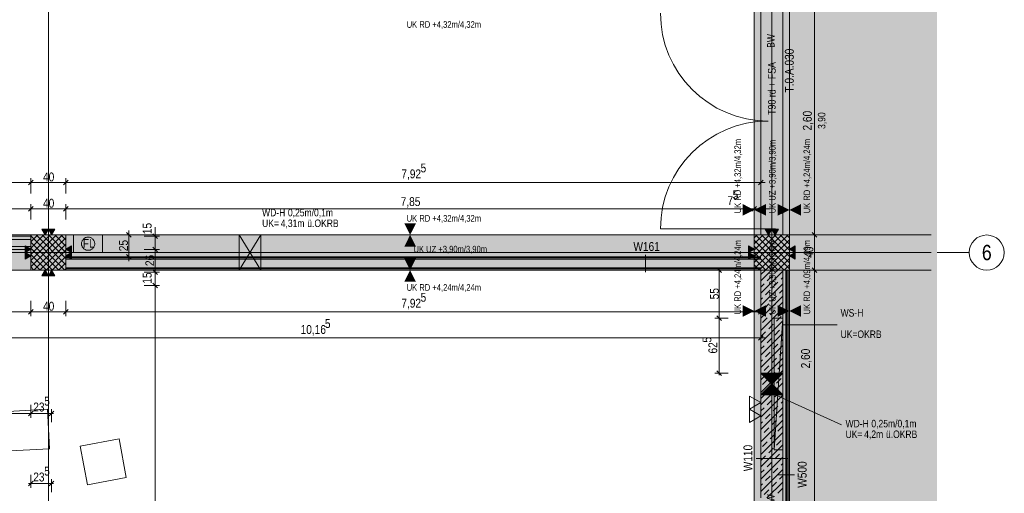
# Model space of a CAD drawing. Extents: x -620 to 300, y 62 to 1162.
# Tile 38 of 93: x -133 to 92, y 330 to 438. Entities that reach past the tile are written whole.
import ezdxf
from ezdxf.enums import TextEntityAlignment as Align
from ezdxf.lldxf.tags import DXFTag

# ---------------------------------------------------------------- set-up
doc = ezdxf.new("R2010")
doc.units = 0
doc.layers.get('0').update_dxf_attribs({"lineweight": 13})
for name, color, linetype, lineweight, true_color in [('--Bem innen', 9, 'Continuous', 13, 0x808080), ('00 -Bauelemente -Dämmung innen', 7, 'Continuous', 9, 0xff7fe6), ('00 -Bauelemente -Gipskarton', 7, 'Continuous', 9, 0xff7fe6), ('00_Beschriftung UZ', 3, 'Continuous', 35, 0x00ff00), ('30 -33 Aussenwände- 3 Aussenstützen', 7, 'Continuous', 50, 0x0000dd), ('30 -34 Innenwände- 1 tragend', 7, 'Continuous', 13, 0xdd0806), ('30 -34 Innenwände- 11 Durchbruch', 4, 'Continuous', 9, 0x00ffff), ('30 -34 Innenwände- 12 Schlitz', 7, 'Continuous', 9, 0x0099ff), ('30 -34 Innenwände- 2 nichttragend', 7, 'Continuous', 18, 0xff7fe6), ('30 -34 Innenwände- 4 Türen_Fenster', 7, 'Continuous', 15, 0x9955ff), ('30 -35 Decken- 1 Konstruktion-Träger- Stahlbeton', 7, 'Continuous', 13, 0x33aa00), ('40 -47 Nutzungspez. Anlagen- 4 Feuerlöschanlagen', 7, 'Continuous', 9, 0xff7fff), ('60- 61 allgemeine Ausstattung- 1 Möbel', 7, 'Continuous', 9, 0x00cccc), ('70 -72 Beschriftung- 2 Beschriftung Bauteile', 7, 'Continuous', 9, 0x9999ff), ('70 -76 Bemaßung- 2 Allgemein', 9, 'Continuous', 5, 0x808080), ('iwb_Layout Achsbezeichung', 1, 'Continuous', 13, 0xff0000), ('iwb_Layout BA_Markierung', 7, 'Continuous', 9, 0xbadcdc), ('iwb_Schraffur_BW', 7, 'Continuous', 13, 0x7400e8), ('iwb_Schraffur_Unterzug', 7, 'Continuous', 5, 0xffffcc), ('iwb_Schraffur_Verglasung', 5, 'Continuous', 13, 0x0000ff), ('iwb_Sichtbeton', 2, 'Continuous', 50, 0xffff00), ('iwb_Sichtbeton-Shading', 2, 'Continuous', 50, 0xffff00)]:
    doc.layers.add(name, color=color, linetype=linetype, lineweight=lineweight, true_color=true_color)
for name, color, linetype, lineweight in [('70 -71 Achsen- 1 Gebäudeachsen', 7, 'STRICHPUNKT2-A06G94JT8I', 18), ('70 -75 Raumstempel- 3 Wandstempel', 7, 'Continuous', 50), ('Keine', 7, 'Continuous', 9)]:
    doc.layers.add(name, color=color, linetype=linetype, lineweight=lineweight)
doc.styles.get("Standard").update_dxf_attribs({"font": 'ARIALN.TTF'})
tags = doc.linetypes.add('fein_strichliert-A06G94JU8I', pattern=[4, 1, -2, 1]).pattern_tags.tags
tags[8:9] = [DXFTag(74, 4), DXFTag(75, 0), DXFTag(340, '0'), DXFTag(46, 0.0), DXFTag(50, 0.0), DXFTag(44, 0.0), DXFTag(45, 0.0)]
tags[6:7] = [DXFTag(74, 4), DXFTag(75, 0), DXFTag(340, '0'), DXFTag(46, 0.0), DXFTag(50, 0.0), DXFTag(44, 0.0), DXFTag(45, 0.0)]
tags[4:5] = [DXFTag(74, 4), DXFTag(75, 0), DXFTag(340, '0'), DXFTag(46, 0.0), DXFTag(50, 0.0), DXFTag(44, 0.0), DXFTag(45, 0.0)]
tags = doc.linetypes.add('STRICHPUNKT2', pattern=[12.7, 6.35, -3.175, 0, -3.175]).pattern_tags.tags
tags[10:11] = [DXFTag(74, 4), DXFTag(75, 0), DXFTag(340, '0'), DXFTag(46, 0.0), DXFTag(50, 0.0), DXFTag(44, 0.0), DXFTag(45, 0.0)]
tags[8:9] = [DXFTag(74, 4), DXFTag(75, 0), DXFTag(340, '0'), DXFTag(46, 0.0), DXFTag(50, 0.0), DXFTag(44, 0.0), DXFTag(45, 0.0)]
tags[6:7] = [DXFTag(74, 4), DXFTag(75, 0), DXFTag(340, '0'), DXFTag(46, 0.0), DXFTag(50, 0.0), DXFTag(44, 0.0), DXFTag(45, 0.0)]
tags[4:5] = [DXFTag(74, 4), DXFTag(75, 0), DXFTag(340, '0'), DXFTag(46, 0.0), DXFTag(50, 0.0), DXFTag(44, 0.0), DXFTag(45, 0.0)]
tags = doc.linetypes.add('STRICHPUNKT2-A06G94JT8I', pattern=[12.7, 6.35, -3.175, 0, -3.175]).pattern_tags.tags
tags[10:11] = [DXFTag(74, 4), DXFTag(75, 0), DXFTag(340, '0'), DXFTag(46, 0.0), DXFTag(50, 0.0), DXFTag(44, 0.0), DXFTag(45, 0.0)]
tags[8:9] = [DXFTag(74, 4), DXFTag(75, 0), DXFTag(340, '0'), DXFTag(46, 0.0), DXFTag(50, 0.0), DXFTag(44, 0.0), DXFTag(45, 0.0)]
tags[6:7] = [DXFTag(74, 4), DXFTag(75, 0), DXFTag(340, '0'), DXFTag(46, 0.0), DXFTag(50, 0.0), DXFTag(44, 0.0), DXFTag(45, 0.0)]
tags[4:5] = [DXFTag(74, 4), DXFTag(75, 0), DXFTag(340, '0'), DXFTag(46, 0.0), DXFTag(50, 0.0), DXFTag(44, 0.0), DXFTag(45, 0.0)]

# ---------------------------------------------------------------- blocks, each defined once
blk = doc.blocks.new('Shading-A06G94F78I', base_point=(-458.38, 320.61))
at = {"layer": 'iwb_Sichtbeton-Shading', "color": 51, "true_color": 0xffff7f}
blk.add_solid([(36.02, 380.61), (36.62, 380.61), (36.02, 223.61), (36.62, 223.61)], dxfattribs=at)
blk = doc.blocks.new('Polygon-A06G94JN8I')
at = {"color": 0, "linetype": 'ByBlock', "lineweight": -2, "ltscale": 0.13}
blk.add_solid([(41.66, 86.61), (41.5, 1083.81), (76.5, 86.52), (76.5, 1083.81)], dxfattribs=at)
blk = doc.blocks.new('Referenz-A06G94JV8I')
at = {"layer": '00 -Bauelemente -Dämmung innen', "color": 0, "linetype": 'Continuous', "lineweight": -2, "ltscale": 0.13}
for p, q in [((36.32, 383.11), (-122.18, 383.11)), ((36.32, 381.11), (-122.18, 381.11)), ((41.32, 323.51), (41.32, 380.61)), ((42.02, 323.51), (42.02, 380.61))]:
    blk.add_line(p, q, dxfattribs=at)
at = {"layer": '00 -Bauelemente -Gipskarton', "color": 0, "linetype": 'Continuous', "lineweight": -2, "ltscale": 0.13}
for p, q in [((36.32, 383.61), (-122.18, 383.61)), ((36.32, 383.36), (-122.18, 383.36)), ((36.32, 383.11), (-122.18, 383.11)), ((36.32, 381.11), (-122.18, 381.11)), ((36.32, 380.86), (-122.18, 380.86)), ((36.32, 380.61), (-122.18, 380.61)), ((42.02, 323.51), (42.02, 380.61)), ((42.27, 323.51), (42.27, 380.61)), ((42.52, 323.51), (42.52, 380.61))]:
    blk.add_line(p, q, dxfattribs=at)
at = {"layer": '00_Beschriftung UZ', "color": 0, "lineweight": -2}
for points in [[(32.15, 393), (34.82, 394.33), (32.15, 395.67)], [(37.49, 393), (34.82, 394.33), (37.49, 395.67)], [(40.15, 393), (42.82, 394.33), (40.15, 395.67)], [(45.49, 393), (42.82, 394.33), (45.49, 395.67)], [(-45.01, 391.28), (-43.68, 388.61), (-42.34, 391.28)], [(-45.01, 385.94), (-43.68, 388.61), (-42.34, 385.94)], [(-45.01, 383.28), (-43.68, 380.61), (-42.34, 383.28)], [(-45.01, 377.94), (-43.68, 380.61), (-42.34, 377.94)], [(32.15, 369.94), (34.82, 371.27), (32.15, 372.61)], [(37.49, 369.94), (34.82, 371.27), (37.49, 372.61)], [(40.15, 369.94), (42.82, 371.27), (40.15, 372.61)], [(45.49, 369.94), (42.82, 371.27), (45.49, 372.61)]]:
    blk.add_solid(points, dxfattribs=at)
at = {"layer": '30 -33 Aussenwände- 3 Aussenstützen', "color": 0, "lineweight": -2}
for p, q in [((-130.18, 388.44), (-130, 388.61)), ((-130.18, 387.02), (-128.58, 388.61)), ((-130.18, 385.61), (-127.17, 388.61)), ((-130.18, 384.19), (-125.76, 388.61)), ((-130.18, 382.78), (-124.34, 388.61)), ((-130.18, 381.36), (-122.93, 388.61)), ((-128.97, 388.61), (-122.18, 381.82)), ((-127.55, 388.61), (-122.18, 383.24)), ((-126.14, 388.61), (-122.18, 384.65)), ((-124.73, 388.61), (-122.18, 386.07)), ((-123.31, 388.61), (-122.18, 387.48)), ((34.82, 387.97), (35.46, 388.61)), ((34.82, 386.56), (36.88, 388.61)), ((34.82, 385.14), (38.29, 388.61)), ((34.82, 383.73), (39.71, 388.61)), ((34.82, 382.32), (41.12, 388.61)), ((34.82, 380.9), (42.54, 388.61)), ((35.08, 388.61), (42.82, 380.87)), ((36.49, 388.61), (42.82, 382.29)), ((37.91, 388.61), (42.82, 383.7)), ((39.32, 388.61), (42.82, 385.11)), ((40.74, 388.61), (42.82, 386.53)), ((42.15, 388.61), (42.82, 387.94)), ((-130.18, 388.41), (-122.38, 380.61)), ((-130.18, 386.99), (-123.8, 380.61)), ((-129.51, 380.61), (-122.18, 387.95)), ((-128.1, 380.61), (-122.18, 386.54)), ((34.82, 387.46), (41.67, 380.61)), ((35.95, 380.61), (42.82, 387.49)), ((-130.18, 385.58), (-125.21, 380.61)), ((-130.18, 384.17), (-126.63, 380.61)), ((-127.18, 384.61), (-125.18, 384.61)), ((-126.69, 380.61), (-122.18, 385.12)), ((-126.18, 385.61), (-126.18, 383.61)), ((34.82, 386.04), (40.25, 380.61)), ((34.82, 384.63), (38.84, 380.61)), ((37.36, 380.61), (42.82, 386.07)), ((37.82, 384.61), (39.82, 384.61)), ((38.78, 380.61), (42.82, 384.66)), ((38.82, 385.61), (38.82, 383.61)), ((-130.18, 382.75), (-128.04, 380.61)), ((-125.27, 380.61), (-122.18, 383.71)), ((-123.86, 380.61), (-122.18, 382.29)), ((34.82, 383.21), (37.42, 380.61)), ((34.82, 381.8), (36.01, 380.61)), ((40.19, 380.61), (42.82, 383.24)), ((41.61, 380.61), (42.82, 381.83)), ((-130.18, 381.34), (-129.45, 380.61)), ((-122.44, 380.61), (-122.18, 380.88))]:
    blk.add_line(p, q, dxfattribs=at)
at = {"layer": '30 -33 Aussenwände- 3 Aussenstützen', "color": 0, "linetype": 'Continuous', "lineweight": -2, "ltscale": 0.13}
for p, q in [((-122.18, 388.61), (-130.18, 388.61)), ((-130.18, 388.61), (-130.18, 380.61)), ((-122.18, 380.61), (-122.18, 388.61)), ((42.82, 388.61), (34.82, 388.61)), ((34.82, 388.61), (34.82, 380.61)), ((42.82, 380.61), (42.82, 388.61)), ((-130.18, 380.61), (-122.18, 380.61)), ((34.82, 380.61), (42.82, 380.61))]:
    blk.add_line(p, q, dxfattribs=at)
at = {"layer": '30 -34 Innenwände- 1 tragend', "color": 0, "linetype": 'Continuous', "lineweight": -2, "ltscale": 0.13}
for p, q in [((41.32, 388.61), (36.32, 388.61)), ((41.32, 388.61), (36.32, 388.61)), ((36.32, 328.61), (36.32, 380.61)), ((41.32, 380.61), (36.32, 380.61)), ((41.32, 328.61), (41.32, 380.61))]:
    blk.add_line(p, q, dxfattribs=at)
at = {"layer": '30 -34 Innenwände- 1 tragend', "color": 0, "lineweight": -2}
for p, q in [((36.32, 378.16), (38.78, 380.61)), ((36.32, 378.16), (38.78, 380.61)), ((36.32, 328.61), (36.32, 380.61)), ((36.32, 375.33), (41.32, 380.33)), ((36.32, 375.33), (41.32, 380.33)), ((36.33, 379.58), (37.36, 380.61)), ((36.33, 379.58), (37.36, 380.61)), ((39.52, 379.94), (40.19, 380.61)), ((39.52, 379.94), (40.19, 380.61)), ((41.32, 328.61), (41.32, 380.61)), ((36.32, 372.5), (41.32, 377.5)), ((36.32, 372.5), (41.32, 377.5)), ((36.32, 376.74), (37.04, 377.46)), ((36.32, 376.74), (37.04, 377.46)), ((37.75, 378.17), (38.81, 379.23)), ((37.75, 378.17), (38.81, 379.23)), ((39.16, 376.75), (40.22, 377.82)), ((39.16, 376.75), (40.22, 377.82)), ((40.93, 378.52), (41.32, 378.92)), ((40.93, 378.52), (41.32, 378.92)), ((37.39, 374.99), (38.45, 376.05)), ((37.39, 374.99), (38.45, 376.05)), ((40.58, 375.34), (41.32, 376.09)), ((40.58, 375.34), (41.32, 376.09)), ((36.32, 369.67), (41.32, 374.67)), ((36.32, 369.67), (41.32, 374.67)), ((36.32, 373.92), (36.69, 374.28)), ((36.32, 373.92), (36.69, 374.28)), ((37.04, 371.8), (38.1, 372.87)), ((37.04, 371.8), (38.1, 372.87)), ((38.81, 373.57), (39.87, 374.63)), ((38.81, 373.57), (39.87, 374.63)), ((40.22, 372.16), (41.28, 373.22)), ((40.22, 372.16), (41.28, 373.22)), ((36.32, 366.84), (41.32, 371.84)), ((36.32, 366.84), (41.32, 371.84)), ((36.32, 371.09), (36.33, 371.1)), ((36.32, 371.09), (36.33, 371.1)), ((38.45, 370.39), (39.52, 371.45)), ((38.45, 370.39), (39.52, 371.45)), ((36.32, 364.02), (41.32, 369.02)), ((36.32, 364.02), (41.32, 369.02)), ((36.69, 368.62), (37.75, 369.68)), ((36.69, 368.62), (37.75, 369.68)), ((38.1, 367.21), (39.16, 368.27)), ((38.1, 367.21), (39.16, 368.27)), ((39.87, 368.98), (40.93, 370.04)), ((39.87, 368.98), (40.93, 370.04)), ((36.32, 361.19), (41.32, 366.19)), ((36.32, 361.19), (41.32, 366.19)), ((36.33, 365.44), (37.39, 366.5)), ((36.33, 365.44), (37.39, 366.5)), ((39.52, 365.79), (40.58, 366.86)), ((39.52, 365.79), (40.58, 366.86)), ((41.28, 367.56), (41.32, 367.6)), ((41.28, 367.56), (41.32, 367.6)), ((37.75, 364.03), (38.81, 365.09)), ((37.75, 364.03), (38.81, 365.09)), ((40.93, 364.38), (41.32, 364.77)), ((40.93, 364.38), (41.32, 364.77)), ((36.32, 358.36), (41.32, 363.36)), ((36.32, 358.36), (41.32, 363.36)), ((36.32, 362.6), (37.04, 363.32)), ((36.32, 362.6), (37.04, 363.32)), ((37.39, 360.84), (38.45, 361.91)), ((37.39, 360.84), (38.45, 361.91)), ((39.16, 362.61), (40.22, 363.67)), ((39.16, 362.61), (40.22, 363.67)), ((40.58, 361.2), (41.32, 361.95)), ((40.58, 361.2), (41.32, 361.95)), ((36.32, 355.53), (41.32, 360.53)), ((36.32, 355.53), (41.32, 360.53)), ((36.32, 359.77), (36.69, 360.14)), ((36.32, 359.77), (36.69, 360.14)), ((38.81, 359.43), (39.87, 360.49)), ((38.81, 359.43), (39.87, 360.49)), ((36.32, 352.7), (41.32, 357.7)), ((36.32, 352.7), (41.32, 357.7)), ((37.04, 357.66), (38.1, 358.72)), ((37.04, 357.66), (38.1, 358.72)), ((38.45, 356.25), (39.52, 357.31)), ((38.45, 356.25), (39.52, 357.31)), ((40.22, 358.02), (41.28, 359.08)), ((40.22, 358.02), (41.28, 359.08)), ((36.32, 356.95), (36.33, 356.96)), ((36.32, 356.95), (36.33, 356.96)), ((36.32, 349.87), (41.32, 354.87)), ((36.32, 349.87), (41.32, 354.87)), ((36.69, 354.48), (37.75, 355.54)), ((36.69, 354.48), (37.75, 355.54)), ((39.87, 354.83), (40.93, 355.89)), ((39.87, 354.83), (40.93, 355.89)), ((38.1, 353.07), (39.16, 354.13)), ((38.1, 353.07), (39.16, 354.13)), ((39.52, 351.65), (40.58, 352.71)), ((39.52, 351.65), (40.58, 352.71)), ((41.28, 353.42), (41.32, 353.46)), ((41.28, 353.42), (41.32, 353.46)), ((36.32, 347.05), (41.32, 352.05)), ((36.32, 347.05), (41.32, 352.05)), ((36.33, 351.3), (37.39, 352.36)), ((36.33, 351.3), (37.39, 352.36)), ((37.75, 349.88), (38.81, 350.95)), ((37.75, 349.88), (38.81, 350.95)), ((40.93, 350.24), (41.32, 350.63)), ((40.93, 350.24), (41.32, 350.63)), ((36.32, 344.22), (41.32, 349.22)), ((36.32, 344.22), (41.32, 349.22)), ((36.32, 348.46), (37.04, 349.18)), ((36.32, 348.46), (37.04, 349.18)), ((39.16, 348.47), (40.22, 349.53)), ((39.16, 348.47), (40.22, 349.53)), ((36.32, 341.39), (41.32, 346.39)), ((36.32, 341.39), (41.32, 346.39)), ((36.32, 345.63), (36.69, 346)), ((36.32, 345.63), (36.69, 346)), ((37.39, 346.7), (38.45, 347.76)), ((37.39, 346.7), (38.45, 347.76)), ((38.81, 345.29), (39.87, 346.35)), ((38.81, 345.29), (39.87, 346.35)), ((40.58, 347.06), (41.32, 347.8)), ((40.58, 347.06), (41.32, 347.8)), ((36.32, 338.56), (41.32, 343.56)), ((36.32, 338.56), (41.32, 343.56)), ((37.04, 343.52), (38.1, 344.58)), ((37.04, 343.52), (38.1, 344.58)), ((40.22, 343.87), (41.28, 344.93)), ((40.22, 343.87), (41.28, 344.93)), ((36.32, 342.8), (36.33, 342.81)), ((36.32, 342.8), (36.33, 342.81)), ((36.69, 340.34), (37.75, 341.4)), ((36.69, 340.34), (37.75, 341.4)), ((38.45, 342.11), (39.52, 343.17)), ((38.45, 342.11), (39.52, 343.17)), ((39.87, 340.69), (40.93, 341.75)), ((39.87, 340.69), (40.93, 341.75)), ((36.32, 335.73), (41.32, 340.73)), ((36.32, 335.73), (41.32, 340.73)), ((38.1, 338.92), (39.16, 339.98)), ((38.1, 338.92), (39.16, 339.98)), ((41.28, 339.28), (41.32, 339.32)), ((41.28, 339.28), (41.32, 339.32)), ((36.32, 332.9), (41.32, 337.9)), ((36.32, 332.9), (41.32, 337.9)), ((36.33, 337.16), (37.39, 338.22)), ((36.33, 337.16), (37.39, 338.22)), ((39.52, 337.51), (40.58, 338.57)), ((39.52, 337.51), (40.58, 338.57)), ((36.32, 330.08), (41.32, 335.08)), ((36.32, 330.08), (41.32, 335.08)), ((36.32, 334.32), (37.04, 335.04)), ((36.32, 334.32), (37.04, 335.04)), ((37.75, 335.74), (38.81, 336.8)), ((37.75, 335.74), (38.81, 336.8)), ((39.16, 334.33), (40.22, 335.39)), ((39.16, 334.33), (40.22, 335.39)), ((40.93, 336.1), (41.32, 336.49)), ((40.93, 336.1), (41.32, 336.49)), ((37.39, 332.56), (38.45, 333.62)), ((37.39, 332.56), (38.45, 333.62)), ((40.58, 332.91), (41.32, 333.66)), ((40.58, 332.91), (41.32, 333.66)), ((36.32, 331.49), (36.69, 331.85)), ((36.32, 331.49), (36.69, 331.85)), ((37.04, 329.38), (38.1, 330.44)), ((37.04, 329.38), (38.1, 330.44)), ((37.69, 328.61), (41.32, 332.25)), ((37.69, 328.61), (41.32, 332.25)), ((38.81, 331.15), (39.87, 332.21)), ((38.81, 331.15), (39.87, 332.21)), ((40.22, 329.73), (41.28, 330.79)), ((40.22, 329.73), (41.28, 330.79))]:
    blk.add_line(p, q, dxfattribs=at)
at = {"layer": '30 -34 Innenwände- 11 Durchbruch', "color": 0, "linetype": 'Continuous', "lineweight": -2, "ltscale": 0.13}
for p, q in [((-82.68, 388.62), (-77.68, 388.62)), ((-77.68, 388.62), (-82.68, 380.62)), ((-77.68, 380.62), (-82.68, 388.62)), ((-82.68, 380.62), (-82.68, 388.62)), ((-82.68, 388.62), (-77.68, 380.62)), ((-77.68, 388.62), (-82.68, 380.62)), ((-77.68, 380.62), (-77.68, 388.62)), ((-82.68, 380.62), (-77.68, 380.62)), ((36.32, 357.11), (41.32, 357.11)), ((41.32, 357.11), (36.32, 352.11)), ((41.32, 352.11), (36.32, 357.11)), ((36.32, 352.11), (36.32, 357.11)), ((36.32, 357.11), (41.32, 352.11)), ((41.32, 357.11), (36.32, 352.11)), ((41.32, 352.11), (41.32, 357.11)), ((38.29, 352.72), (54.7, 345.28)), ((36.32, 352.11), (41.32, 352.11))]:
    blk.add_line(p, q, dxfattribs=at)
at = {"layer": '30 -34 Innenwände- 11 Durchbruch', "color": 0, "lineweight": -2}
for points in [[(-82.68, 380.62), (-82.68, 388.62), (-80.18, 384.62)], [(-77.68, 380.62), (-80.18, 384.62), (-77.68, 388.62)], [(38.82, 354.61), (36.32, 357.11), (38.82, 357.11)], [(38.82, 354.61), (38.82, 357.11), (41.32, 357.11)], [(38.82, 352.11), (36.32, 352.11), (38.82, 354.61)], [(38.82, 352.11), (38.82, 354.61), (41.32, 352.11)]]:
    blk.add_solid(points, dxfattribs=at)
at = {"layer": '30 -34 Innenwände- 12 Schlitz', "color": 0, "linetype": 'Continuous', "lineweight": -2, "ltscale": 0.13}
for p, q in [((34.82, 380.61), (34.82, 354.61)), ((41.32, 369.61), (39.32, 339.61)), ((39.32, 339.61), (39.32, 369.61)), ((39.32, 369.61), (41.32, 369.61)), ((41.32, 339.61), (41.32, 369.61)), ((41.32, 368.14), (53.74, 368.14)), ((39.32, 339.61), (41.32, 339.61))]:
    blk.add_line(p, q, dxfattribs=at)
at = {"layer": '30 -34 Innenwände- 12 Schlitz', "color": 0, "lineweight": -2}
blk.add_solid([(41.32, 339.61), (39.32, 339.61), (41.32, 369.61)], dxfattribs=at)
at = {"layer": '30 -34 Innenwände- 2 nichttragend', "color": 0, "linetype": 'Continuous', "lineweight": -2, "ltscale": 0.13}
for p, q in [((-130.18, 388.31), (-130.18, 385.56)), ((-130.18, 388.31), (-130.18, 388.06)), ((-130.18, 388.06), (-130.18, 387.81)), ((-130.18, 387.81), (-130.18, 385.81)), ((-130.18, 385.81), (-130.18, 385.56)), ((-130.18, 385.56), (-130.18, 385.31)), ((-130.18, 385.56), (-130.18, 385.31)), ((36.32, 383.61), (-122.18, 383.61)), ((36.32, 380.61), (-122.18, 380.61)), ((41.32, 323.51), (41.32, 380.61)), ((42.52, 380.61), (41.32, 380.61)), ((42.52, 323.51), (42.52, 380.61))]:
    blk.add_line(p, q, dxfattribs=at)
at = {"layer": '30 -34 Innenwände- 4 Türen_Fenster', "color": 0, "linetype": 'fein_strichliert-A06G94JU8I', "lineweight": -2, "ltscale": 0.13}
for p, q in [((36.32, 388.61), (36.32, 440.61)), ((41.32, 388.61), (41.32, 440.61)), ((38.02, 390.01), (13.42, 390.01)), ((-130.18, 388.31), (-163.48, 388.31)), ((-130.18, 385.31), (-163.48, 385.31))]:
    blk.add_line(p, q, dxfattribs=at)
at = {"layer": '30 -34 Innenwände- 4 Türen_Fenster', "color": 0, "linetype": 'Continuous', "lineweight": -2, "ltscale": 0.13}
for p, q in [((38.02, 388.61), (38.02, 390.01)), ((38.02, 390.01), (39.62, 390.01)), ((39.62, 388.61), (38.02, 388.61)), ((39.62, 390.01), (39.62, 388.61)), ((-144.08, 387.61), (-130.18, 387.61)), ((-130.18, 387.61), (-130.18, 386.01)), ((-130.18, 386.01), (-144.08, 386.01))]:
    blk.add_line(p, q, dxfattribs=at)
at = {"layer": '30 -34 Innenwände- 4 Türen_Fenster', "color": 0, "linetype": 'fein_strichliert-A06G94JU8I', "lineweight": -2, "ltscale": 0.13}
for centre, major_axis in [((38.02, 439.21), (-24.6, 0)), ((38.02, 390.01), (0, 24.6))]:
    blk.add_ellipse(centre, major_axis=major_axis, ratio=1, start_param=0, end_param=1.570796, dxfattribs=at)
at = {"layer": '30 -35 Decken- 1 Konstruktion-Träger- Stahlbeton', "color": 0, "linetype": 'fein_strichliert-A06G94JU8I', "lineweight": -2, "ltscale": 0.13}
for p, q in [((34.82, 223.61), (34.82, 605.61)), ((42.82, 223.61), (42.82, 605.61)), ((-452.18, 388.61), (34.82, 388.61)), ((75.16, 388.61), (42.82, 388.61)), ((-452.18, 380.61), (34.82, 380.61)), ((75.16, 380.61), (42.82, 380.61))]:
    blk.add_line(p, q, dxfattribs=at)
at = {"layer": '30 -35 Decken- 1 Konstruktion-Träger- Stahlbeton', "color": 0, "lineweight": -2}
for p, q in [((34.82, 388.61), (34.82, 380.61)), ((42.82, 380.61), (42.82, 388.61))]:
    blk.add_line(p, q, dxfattribs=at)
at = {"layer": '40 -47 Nutzungspez. Anlagen- 4 Feuerlöschanlagen', "color": 0, "linetype": 'Continuous', "lineweight": -2, "ltscale": 0.13}
for p, q in [((-120.41, 384.61), (-120.41, 388.61)), ((-120.41, 388.61), (-113.81, 388.61)), ((-113.81, 388.61), (-113.81, 384.61)), ((-118.61, 386.61), (-118.6, 386.76)), ((-118.6, 386.47), (-118.61, 386.61)), ((-118.6, 386.76), (-118.58, 386.91)), ((-118.58, 386.32), (-118.6, 386.47)), ((-118.58, 386.91), (-118.54, 387.05)), ((-118.54, 386.18), (-118.58, 386.32)), ((-118.54, 387.05), (-118.49, 387.19)), ((-118.49, 387.19), (-118.43, 387.32)), ((-118.43, 387.32), (-118.35, 387.45)), ((-118.35, 387.45), (-118.27, 387.57)), ((-118.27, 387.57), (-118.17, 387.67)), ((-118.17, 387.67), (-118.06, 387.77)), ((-118.06, 387.77), (-117.94, 387.86)), ((-117.94, 387.86), (-117.81, 387.94)), ((-117.81, 387.94), (-117.68, 388)), ((-117.68, 388), (-117.54, 388.05)), ((-117.54, 388.05), (-117.4, 388.08)), ((-117.4, 388.08), (-117.25, 388.11)), ((-117.25, 388.11), (-117.11, 388.11)), ((-117.11, 388.11), (-116.96, 388.11)), ((-116.96, 388.11), (-116.81, 388.08)), ((-116.81, 388.08), (-116.67, 388.05)), ((-116.67, 388.05), (-116.53, 388)), ((-116.53, 388), (-116.4, 387.94)), ((-116.4, 387.94), (-116.27, 387.86)), ((-116.27, 387.86), (-116.16, 387.77)), ((-116.16, 387.77), (-116.05, 387.67)), ((-116.05, 387.67), (-115.95, 387.57)), ((-115.95, 387.57), (-115.86, 387.45)), ((-115.86, 387.45), (-115.78, 387.32)), ((-115.78, 387.32), (-115.72, 387.19)), ((-115.72, 387.19), (-115.67, 387.05)), ((-115.67, 387.05), (-115.64, 386.91)), ((-115.64, 386.32), (-115.67, 386.18)), ((-115.64, 386.91), (-115.61, 386.76)), ((-115.61, 386.47), (-115.64, 386.32)), ((-115.61, 386.76), (-115.61, 386.61)), ((-115.61, 386.61), (-115.61, 386.47)), ((-113.81, 384.61), (-120.41, 384.61)), ((-118.49, 386.04), (-118.54, 386.18)), ((-118.43, 385.91), (-118.49, 386.04)), ((-118.35, 385.78), (-118.43, 385.91)), ((-118.27, 385.66), (-118.35, 385.78)), ((-118.17, 385.55), (-118.27, 385.66)), ((-118.06, 385.45), (-118.17, 385.55)), ((-117.94, 385.37), (-118.06, 385.45)), ((-117.81, 385.29), (-117.94, 385.37)), ((-117.68, 385.23), (-117.81, 385.29)), ((-117.54, 385.18), (-117.68, 385.23)), ((-117.4, 385.14), (-117.54, 385.18)), ((-117.25, 385.12), (-117.4, 385.14)), ((-117.11, 385.11), (-117.25, 385.12)), ((-116.96, 385.12), (-117.11, 385.11)), ((-116.81, 385.14), (-116.96, 385.12)), ((-116.67, 385.18), (-116.81, 385.14)), ((-116.53, 385.23), (-116.67, 385.18)), ((-116.4, 385.29), (-116.53, 385.23)), ((-116.27, 385.37), (-116.4, 385.29)), ((-116.16, 385.45), (-116.27, 385.37)), ((-116.05, 385.55), (-116.16, 385.45)), ((-115.95, 385.66), (-116.05, 385.55)), ((-115.86, 385.78), (-115.95, 385.66)), ((-115.78, 385.91), (-115.86, 385.78)), ((-115.72, 386.04), (-115.78, 385.91)), ((-115.67, 386.18), (-115.72, 386.04))]:
    blk.add_line(p, q, dxfattribs=at)
at = {"layer": '60- 61 allgemeine Ausstattung- 1 Möbel', "color": 0, "linetype": 'Continuous', "lineweight": -2, "ltscale": 0.13}
for p, q in [((-135.36, 348.34), (-126.37, 348.84)), ((-126.37, 348.84), (-125.88, 339.85)), ((-118.91, 340.44), (-110.06, 342.1)), ((-110.06, 342.1), (-108.4, 333.26)), ((-125.88, 339.85), (-134.86, 339.35)), ((-117.24, 331.59), (-118.91, 340.44)), ((-108.4, 333.26), (-117.24, 331.59))]:
    blk.add_line(p, q, dxfattribs=at)
at = {"layer": '70 -71 Achsen- 1 Gebäudeachsen', "color": 0, "linetype": 'STRICHPUNKT2-A06G94JT8I', "lineweight": -2, "ltscale": 0.13}
for p, q in [((-126.18, 1084.55), (-126.18, 85.11)), ((38.82, 1084.55), (38.82, 85.11)), ((-539.61, 384.61), (75.16, 384.61))]:
    blk.add_line(p, q, dxfattribs=at)
at = {"layer": '70 -72 Beschriftung- 2 Beschriftung Bauteile', "color": 0, "lineweight": -2}
for p, q in [((-126.93, 388.61), (-127.68, 389.91)), ((-127.68, 389.91), (-126.18, 389.91)), ((-126.18, 389.91), (-126.93, 388.61)), ((-125.43, 388.61), (-126.18, 389.91)), ((-126.18, 389.91), (-124.68, 389.91)), ((-124.68, 389.91), (-125.43, 388.61)), ((38.07, 388.61), (37.32, 389.91)), ((37.32, 389.91), (38.82, 389.91)), ((38.82, 389.91), (38.07, 388.61)), ((39.57, 388.61), (38.82, 389.91)), ((38.82, 389.91), (40.32, 389.91)), ((40.32, 389.91), (39.57, 388.61)), ((-131.48, 386.11), (-130.18, 385.36)), ((-131.48, 384.61), (-131.48, 386.11)), ((-130.18, 385.36), (-131.48, 384.61)), ((-131.48, 384.61), (-130.18, 383.86)), ((-131.48, 383.11), (-131.48, 384.61)), ((-122.18, 385.36), (-120.88, 386.11)), ((-120.88, 384.61), (-122.18, 385.36)), ((-122.18, 383.86), (-120.88, 384.61)), ((-120.88, 386.11), (-120.88, 384.61)), ((-120.88, 384.61), (-120.88, 383.11)), ((33.52, 386.11), (34.82, 385.36)), ((33.52, 384.61), (33.52, 386.11)), ((34.82, 385.36), (33.52, 384.61)), ((33.52, 384.61), (34.82, 383.86)), ((33.52, 383.11), (33.52, 384.61)), ((42.82, 385.36), (44.12, 386.11)), ((44.12, 384.61), (42.82, 385.36)), ((42.82, 383.86), (44.12, 384.61)), ((44.12, 386.11), (44.12, 384.61)), ((44.12, 384.61), (44.12, 383.11)), ((-130.18, 383.86), (-131.48, 383.11)), ((-120.88, 383.11), (-122.18, 383.86)), ((34.82, 383.86), (33.52, 383.11)), ((44.12, 383.11), (42.82, 383.86)), ((-127.68, 379.31), (-126.93, 380.61)), ((-126.93, 380.61), (-126.18, 379.31)), ((-126.18, 379.31), (-125.43, 380.61)), ((-125.43, 380.61), (-124.68, 379.31)), ((-126.18, 379.31), (-127.68, 379.31)), ((-124.68, 379.31), (-126.18, 379.31)), ((33.72, 351.86), (36.32, 350.36)), ((33.72, 348.86), (33.72, 351.86)), ((36.32, 350.36), (33.72, 348.86)), ((33.72, 348.86), (36.32, 347.36)), ((33.72, 345.86), (33.72, 348.86)), ((36.32, 347.36), (33.72, 345.86))]:
    blk.add_line(p, q, dxfattribs=at)
for points in [[(-126.93, 388.61), (-127.68, 389.91), (-126.93, 389.91)], [(-126.93, 388.61), (-126.93, 389.91), (-126.18, 389.91)], [(-125.43, 388.61), (-126.18, 389.91), (-125.43, 389.91)], [(-125.43, 388.61), (-125.43, 389.91), (-124.68, 389.91)], [(38.07, 388.61), (37.32, 389.91), (38.07, 389.91)], [(38.07, 388.61), (38.07, 389.91), (38.82, 389.91)], [(39.57, 388.61), (38.82, 389.91), (39.57, 389.91)], [(39.57, 388.61), (39.57, 389.91), (40.32, 389.91)], [(-131.48, 384.61), (-131.48, 386.11), (-130.18, 385.36)], [(-131.48, 383.11), (-131.48, 384.61), (-130.18, 383.86)], [(-120.88, 384.61), (-122.18, 385.36), (-120.88, 386.11)], [(-120.88, 383.11), (-122.18, 383.86), (-120.88, 384.61)], [(33.52, 384.61), (33.52, 386.11), (34.82, 385.36)], [(33.52, 383.11), (33.52, 384.61), (34.82, 383.86)], [(44.12, 384.61), (42.82, 385.36), (44.12, 386.11)], [(44.12, 383.11), (42.82, 383.86), (44.12, 384.61)], [(-126.93, 379.31), (-127.68, 379.31), (-126.93, 380.61)], [(-126.93, 379.31), (-126.93, 380.61), (-126.18, 379.31)], [(-125.43, 379.31), (-126.18, 379.31), (-125.43, 380.61)], [(-125.43, 379.31), (-125.43, 380.61), (-124.68, 379.31)]]:
    blk.add_solid(points, dxfattribs=at)
at = {"layer": '70 -75 Raumstempel- 3 Wandstempel', "color": 0, "linetype": 'Continuous', "lineweight": -2, "ltscale": 0.13}
for p, q in [((10.03, 384.11), (10.03, 380.11)), ((44.02, 333.88), (40.02, 333.88))]:
    blk.add_line(p, q, dxfattribs=at)
at = {"layer": '70 -76 Bemaßung- 2 Allgemein', "color": 0, "linetype": 'Continuous', "lineweight": -2, "ltscale": 0.13}
for p, q in [((48.52, 389.67), (48.52, 439.55)), ((-131.24, 400.61), (-165.92, 400.61)), ((-129.18, 400.61), (-131.24, 400.61)), ((-131.18, 400.61), (-129.12, 400.61)), ((-129.65, 401.14), (-130.71, 400.08)), ((-130.71, 400.08), (-129.65, 401.14)), ((-130.18, 398.11), (-130.18, 401.61)), ((-130.18, 398.11), (-130.18, 401.61)), ((-123.24, 400.61), (-129.12, 400.61)), ((-121.18, 400.61), (-123.24, 400.61)), ((-123.18, 400.61), (-121.12, 400.61)), ((-122.71, 400.08), (-121.65, 401.14)), ((-121.65, 401.14), (-122.71, 400.08)), ((-122.18, 398.11), (-122.18, 401.61)), ((-122.18, 398.11), (-122.18, 401.61)), ((35.26, 400.61), (-121.12, 400.61)), ((37.32, 400.61), (35.26, 400.61)), ((36.85, 401.14), (35.79, 400.08)), ((36.32, 398.11), (36.32, 401.61)), ((-130.18, 392.11), (-130.18, 395.61)), ((-130.18, 392.11), (-130.18, 395.61)), ((-122.18, 392.11), (-122.18, 395.61)), ((-122.18, 392.11), (-122.18, 395.61)), ((34.82, 392.11), (34.82, 395.61)), ((34.82, 392.11), (34.82, 395.61)), ((36.32, 392.11), (36.32, 395.61)), ((-131.24, 394.61), (-162.42, 394.61)), ((-129.18, 394.61), (-131.24, 394.61)), ((-131.18, 394.61), (-129.12, 394.61)), ((-130.71, 394.08), (-129.65, 395.14)), ((-129.65, 395.14), (-130.71, 394.08)), ((-123.24, 394.61), (-129.12, 394.61)), ((-121.18, 394.61), (-123.24, 394.61)), ((-123.18, 394.61), (-121.12, 394.61)), ((-121.65, 395.14), (-122.71, 394.08)), ((-122.71, 394.08), (-121.65, 395.14)), ((33.76, 394.61), (-121.12, 394.61)), ((33.76, 394.61), (32.7, 394.61)), ((35.82, 394.61), (33.76, 394.61)), ((35.82, 394.61), (33.76, 394.61)), ((35.35, 395.14), (34.29, 394.08)), ((35.35, 395.14), (34.29, 394.08)), ((36.32, 394.61), (34.82, 394.61)), ((35.32, 394.61), (37.38, 394.61)), ((35.79, 394.08), (36.85, 395.14)), ((37.38, 394.61), (38.44, 394.61)), ((-110.31, 388.61), (-106.81, 388.61)), ((-108.34, 389.14), (-107.28, 388.08)), ((-107.81, 389.61), (-107.81, 387.55)), ((-101.28, 387.78), (-102.34, 388.84)), ((-101.81, 389.37), (-101.81, 390.43)), ((-101.81, 387.31), (-101.81, 389.37)), ((46.02, 388.61), (49.52, 388.61)), ((46.02, 388.61), (49.52, 388.61)), ((47.99, 389.14), (49.05, 388.08)), ((49.05, 388.08), (47.99, 389.14)), ((48.52, 387.61), (48.52, 389.67)), ((48.52, 389.61), (48.52, 387.55)), ((-107.81, 384.67), (-107.81, 387.55)), ((-104.31, 388.31), (-100.81, 388.31)), ((-101.81, 385.31), (-101.81, 388.31)), ((-101.81, 386.31), (-101.81, 384.25)), ((-101.81, 386.31), (-101.81, 384.25)), ((48.52, 381.67), (48.52, 387.55)), ((-107.28, 383.08), (-108.34, 384.14)), ((-107.81, 382.61), (-107.81, 384.67)), ((-104.31, 385.31), (-100.81, 385.31)), ((-104.31, 385.31), (-100.81, 385.31)), ((-102.34, 385.84), (-101.28, 384.78)), ((-102.34, 385.84), (-101.28, 384.78)), ((-101.81, 381.17), (-101.81, 384.25)), ((-101.81, 384.25), (-101.81, 383.19)), ((-110.31, 383.61), (-106.81, 383.61)), ((-104.31, 380.11), (-100.81, 380.11)), ((-104.31, 380.11), (-100.81, 380.11)), ((-101.28, 379.58), (-102.34, 380.64)), ((-102.34, 380.64), (-101.28, 379.58)), ((-101.81, 379.11), (-101.81, 381.17)), ((-101.81, 381.11), (-101.81, 379.05)), ((28.84, 380.61), (25.84, 380.61)), ((26.31, 381.14), (27.37, 380.08)), ((26.84, 381.11), (26.84, 379.55)), ((26.84, 370.67), (26.84, 379.55)), ((46.02, 380.61), (49.52, 380.61)), ((46.02, 380.61), (49.52, 380.61)), ((47.99, 381.14), (49.05, 380.08)), ((49.05, 380.08), (47.99, 381.14)), ((48.52, 379.61), (48.52, 381.67)), ((48.52, 381.61), (48.52, 379.55)), ((48.52, 329.67), (48.52, 379.55)), ((-102.34, 377.64), (-101.28, 376.58)), ((-101.28, 376.58), (-102.34, 377.64)), ((-101.81, 378.17), (-101.81, 379.05)), ((-101.81, 376.11), (-101.81, 378.17)), ((-101.81, 378.11), (-101.81, 376.05)), ((-104.31, 377.11), (-100.81, 377.11)), ((-104.31, 377.11), (-100.81, 377.11)), ((-101.81, 224.67), (-101.81, 376.05)), ((-130.18, 373.61), (-130.18, 370.11)), ((-130.18, 373.61), (-130.18, 370.11)), ((-122.18, 373.61), (-122.18, 370.11)), ((-122.18, 373.61), (-122.18, 370.11)), ((36.32, 373.61), (36.32, 370.11)), ((-131.24, 371.11), (-162.42, 371.11)), ((-129.18, 371.11), (-131.24, 371.11)), ((-131.18, 371.11), (-129.12, 371.11)), ((-129.65, 371.64), (-130.71, 370.58)), ((-130.71, 370.58), (-129.65, 371.64)), ((-123.24, 371.11), (-129.12, 371.11)), ((-121.18, 371.11), (-123.24, 371.11)), ((-123.18, 371.11), (-121.12, 371.11)), ((-122.71, 370.58), (-121.65, 371.64)), ((-121.65, 371.64), (-122.71, 370.58)), ((35.26, 371.11), (-121.12, 371.11)), ((26.84, 369.11), (26.84, 370.67)), ((37.32, 371.11), (35.26, 371.11)), ((36.85, 371.64), (35.79, 370.58)), ((28.84, 369.61), (25.84, 369.61)), ((28.84, 369.61), (25.84, 369.61)), ((27.37, 369.08), (26.31, 370.14)), ((26.31, 370.14), (27.37, 369.08)), ((26.84, 370.11), (26.84, 368.55)), ((26.84, 358.17), (26.84, 368.55)), ((36.32, 367.61), (36.32, 364.11)), ((35.26, 365.11), (-165.92, 365.11)), ((37.32, 365.11), (35.26, 365.11)), ((36.85, 365.64), (35.79, 364.58)), ((28.84, 357.11), (25.84, 357.11)), ((27.37, 356.58), (26.31, 357.64)), ((26.84, 356.61), (26.84, 358.17)), ((-129.65, 348.41), (-130.71, 347.35)), ((-130.71, 347.35), (-129.65, 348.41)), ((-130.18, 349.88), (-130.18, 346.88)), ((-130.18, 349.88), (-130.18, 346.88)), ((-124.95, 348.41), (-126.01, 347.35)), ((-125.48, 345.88), (-125.48, 348.88)), ((-131.24, 347.88), (-166.42, 347.88)), ((-129.68, 347.88), (-131.24, 347.88)), ((-130.68, 347.88), (-129.12, 347.88)), ((-126.54, 347.88), (-129.12, 347.88)), ((-124.98, 347.88), (-126.54, 347.88)), ((-130.71, 331.39), (-129.65, 332.45)), ((-130.18, 333.92), (-130.18, 330.92)), ((-124.95, 332.45), (-126.01, 331.39)), ((-125.48, 329.92), (-125.48, 332.92)), ((-130.68, 331.92), (-129.12, 331.92)), ((-129.12, 331.92), (-126.54, 331.92)), ((-124.98, 331.92), (-126.54, 331.92)), ((48.52, 327.61), (48.52, 329.67))]:
    blk.add_line(p, q, dxfattribs=at)
at = {"layer": 'Keine', "color": 0, "lineweight": -2}
blk.add_line((35.24, 337.65), (42.41, 337.65), dxfattribs=at)
at = {"layer": '--Bem innen', "color": 0, "linetype": 'Continuous', "lineweight": -2, "ltscale": 0.13, "insert": (49.33, 412.8), "char_height": 1.7, "attachment_point": 1, "rotation": 90}
blk.add_mtext('{\\fArial Narrow;3,90}', dxfattribs=at)
at = {"layer": '00_Beschriftung UZ', "color": 0, "linetype": 'ByBlock', "lineweight": -2, "ltscale": 0.13, "char_height": 1.5103, "attachment_point": 1}
for s, insert in [('{\\fArial Narrow;UK RD +4,32m/4,32m}', (-44.46, 437.39)), ('{\\fArial Narrow;UK RD +4,32m/4,32m}', (-44.46, 393.16)), ('{\\fArial Narrow;UK UZ +3,90m/3,90m}', (-42.9, 386.13)), ('{\\fArial Narrow;UK RD +4,24m/4,24m}', (-44.46, 377.39))]:
    blk.add_mtext(s, dxfattribs=dict(at, insert=insert))
at = {"layer": '00_Beschriftung UZ', "color": 0, "linetype": 'ByBlock', "lineweight": -2, "ltscale": 0.13, "char_height": 1.5103, "attachment_point": 1, "rotation": 90}
for s, insert in [('{\\fArial Narrow;UK RD +4,32m/4,32m}', (30.27, 393.55)), ('{\\fArial Narrow;UK UZ +3,90m/3,90m}', (38.16, 393.55)), ('{\\fArial Narrow;UK RD +4,24m/4,24m}', (46.05, 393.55)), ('{\\fArial Narrow;UK RD +4,24m/4,24m}', (30.27, 370.49)), ('{\\fArial Narrow;UK UZ +3,90m/3,90m}', (38.16, 370.49)), ('{\\fArial Narrow;UK RD +4,09m/4,09m}', (46.05, 370.49))]:
    blk.add_mtext(s, dxfattribs=dict(at, insert=insert))
at = {"layer": '30 -34 Innenwände- 11 Durchbruch', "color": 0, "linetype": 'Continuous', "lineweight": -2, "ltscale": 0.13, "char_height": 1.7, "attachment_point": 1}
for s, insert in [('{\\fArial Narrow;WD-H}', (-77.43, 394.57)), ('{\\fArial Narrow;0,25m/0,1m}', (-71.54, 394.57)), ('{\\fArial Narrow;UK=}', (-77.43, 392.13)), ('{\\fArial Narrow;4,31m}', (-73.18, 392.13)), ('{\\fArial Narrow;ü.OKRB}', (-67.12, 392.13)), ('{\\fArial Narrow;WD-H}', (55.63, 346.43)), ('{\\fArial Narrow;0,25m/0,1m}', (61.52, 346.43)), ('{\\fArial Narrow;UK=}', (55.63, 344)), ('{\\fArial Narrow;4,2m}', (59.88, 344)), ('{\\fArial Narrow;ü.OKRB}', (64.85, 344))]:
    blk.add_mtext(s, dxfattribs=dict(at, insert=insert))
at = {"layer": '30 -34 Innenwände- 12 Schlitz', "color": 0, "linetype": 'Continuous', "lineweight": -2, "ltscale": 0.13, "char_height": 1.7, "attachment_point": 1}
for s, insert in [('{\\fArial Narrow;WS-H}', (54.5, 371.69)), ('{\\fArial Narrow;UK=OKRB}', (54.5, 366.82))]:
    blk.add_mtext(s, dxfattribs=dict(at, insert=insert))
at = {"layer": '40 -47 Nutzungspez. Anlagen- 4 Feuerlöschanlagen', "color": 0, "linetype": 'Continuous', "lineweight": -2, "ltscale": 0.13, "insert": (-118.31, 387.7), "char_height": 2.0138, "attachment_point": 1}
blk.add_mtext('{\\fArial Narrow;FL}', dxfattribs=at)
at = {"layer": '70 -75 Raumstempel- 3 Wandstempel', "color": 0, "linetype": 'Continuous', "lineweight": -2, "ltscale": 0.13, "attachment_point": 1, "rotation": 90}
for s, insert, char_height in [('{\\fArial Narrow;BW}', (37.74, 431.31), 1.7), ('{\\fArial Narrow;W110}', (32.36, 334.71), 2.0138), ('{\\fArial Narrow;W500}', (44.73, 330.94), 2.0138), ('{\\fArial Narrow;BW}', (37.74, 326.31), 1.7)]:
    blk.add_mtext(s, dxfattribs=dict(at, insert=insert, char_height=char_height))
at = {"layer": '70 -75 Raumstempel- 3 Wandstempel', "color": 0, "linetype": 'Continuous', "lineweight": -2, "ltscale": 0.13, "insert": (7.25, 386.99), "char_height": 2.0138, "attachment_point": 1}
blk.add_mtext('{\\fArial Narrow;W161}', dxfattribs=at)
at = {"layer": '70 -76 Bemaßung- 2 Allgemein', "color": 0, "linetype": 'Continuous', "lineweight": -2, "ltscale": 0.13, "char_height": 2.0138, "attachment_point": 1, "rotation": 90}
for s, insert in [('{\\fArial Narrow;2,60}', (45.91, 412.45)), ('{\\fArial Narrow;15}', (-104.65, 388.8)), ('{\\fArial Narrow;25}', (-110.06, 384.91)), ('{\\fArial Narrow;40}', (46.27, 383.4)), ('{\\fArial Narrow;26}', (-104.06, 381.52)), ('{\\fArial Narrow;15}', (-104.65, 377.5)), ('{\\fArial Narrow;55}', (24.7, 373.93)), ('{\\fArial Narrow;5}', (23.01, 364.06)), ('{\\fArial Narrow;62}', (24.36, 361.57)), ('{\\fArial Narrow;2,60}', (45.5, 358.18))]:
    blk.add_mtext(s, dxfattribs=dict(at, insert=insert))
at = {"layer": '70 -76 Bemaßung- 2 Allgemein', "color": 0, "linetype": 'Continuous', "lineweight": -2, "ltscale": 0.13, "char_height": 2.0138, "attachment_point": 1}
for s, insert in [('{\\fArial Narrow;5}', (-41.28, 404.91)), ('{\\fArial Narrow;40}', (-127.39, 402.86)), ('{\\fArial Narrow;7,92}', (-45.67, 403.56)), ('{\\fArial Narrow;7}', (28.69, 397.46)), ('{\\fArial Narrow;5}', (29.87, 398.8)), ('{\\fArial Narrow;40}', (-127.39, 396.86)), ('{\\fArial Narrow;7,85}', (-45.82, 397.23)), ('{\\fArial Narrow;5}', (-41.28, 375.41)), ('{\\fArial Narrow;40}', (-127.39, 373.36)), ('{\\fArial Narrow;7,92}', (-45.67, 374.06)), ('{\\fArial Narrow;5}', (-63.11, 369.41)), ('{\\fArial Narrow;10,16}', (-68.64, 368.06)), ('{\\fArial Narrow;23}', (-129.62, 350.37)), ('{\\fArial Narrow;5}', (-127.12, 351.71)), ('{\\fArial Narrow;5}', (-127.12, 335.75)), ('{\\fArial Narrow;23}', (-129.62, 334.4))]:
    blk.add_mtext(s, dxfattribs=dict(at, insert=insert))
at = {"layer": 'Keine', "color": 0, "linetype": 'Continuous', "lineweight": -2, "ltscale": 0.13, "attachment_point": 1, "rotation": 90}
for s, insert, char_height in [('{\\fArial Narrow;T.0.A.030}', (41.8, 421.11), 2.0138), ('{\\fArial Narrow;T90 rd + FSA}', (37.94, 416.01), 1.7621)]:
    blk.add_mtext(s, dxfattribs=dict(at, insert=insert, char_height=char_height))
blk = doc.blocks.new('Referenz-A06G94JX8I')
at = {"layer": 'iwb_Schraffur_BW', "linetype": 'Continuous', "ltscale": 0.13}
blk.add_solid([(36.32, 316.31), (36.32, 388.61), (41.32, 316.31), (41.32, 388.61)], dxfattribs=at)
at = {"layer": 'iwb_Schraffur_Unterzug', "linetype": 'Continuous', "ltscale": 0.13}
for points in [[(34.82, 223.31), (34.82, 440.61), (42.82, 223.31), (42.82, 440.61)], [(-449.08, 388.61), (-539.61, 388.61), (75.16, 388.61)], [(-452.18, 388.61), (75.16, 388.61), (75.16, 384.32)], [(-452.18, 388.61), (75.16, 384.32), (75.16, 380.61)], [(-452.18, 388.61), (75.16, 380.61), (-452.18, 380.61)], [(-449.08, 388.61), (75.16, 388.61), (42.82, 388.61)], [(42.82, 380.61), (42.82, 388.61), (75.16, 388.61)], [(42.82, 380.61), (75.16, 388.61), (75.16, 380.88)], [(42.82, 380.61), (75.16, 380.88), (75.16, 380.61)]]:
    blk.add_solid(points, dxfattribs=at)
at = {"layer": 'iwb_Schraffur_Verglasung', "linetype": 'Continuous', "ltscale": 0.13}
blk.add_solid([(38.02, 388.61), (38.02, 440.67), (39.62, 388.61), (39.62, 440.67)], dxfattribs=at)
at = {"layer": 'iwb_Sichtbeton', "linetype": 'Continuous', "ltscale": 0.5}
blk.add_solid([(36.02, 380.61), (36.62, 380.61), (36.02, 223.61), (36.62, 223.61)], dxfattribs=at)

msp = doc.modelspace()

# ---------------------------------------------------------------- linework, layer by layer
at = {"layer": 'iwb_Layout Achsbezeichung', "linetype": 'STRICHPUNKT2', "lineweight": 13, "ltscale": 0.39}
msp.add_line((76.5, 384.61), (83.84, 384.61), dxfattribs=at)
at = {"layer": 'iwb_Layout Achsbezeichung', "ltscale": 0.39, "extrusion": (0, 0, -1)}
msp.add_circle((-87.84, 384.61), 4, dxfattribs=at)

# ---------------------------------------------------------------- block references
at = {"color": 8, "lineweight": 13, "ltscale": 0.13, "true_color": 0x808080}
msp.add_blockref('Referenz-A06G94JV8I', (0, 0), dxfattribs=at)
at = {"color": 8, "lineweight": 25, "ltscale": 0.25, "true_color": 0x808080}
msp.add_blockref('Referenz-A06G94JX8I', (0, 0), dxfattribs=at)
msp.add_blockref('Shading-A06G94F78I', (-458.38, 320.61))
at = {"layer": 'iwb_Layout BA_Markierung', "ltscale": 0.13}
msp.add_blockref('Polygon-A06G94JN8I', (0, 0), dxfattribs=at)

# ---------------------------------------------------------------- texts
at = {"layer": 'iwb_Layout Achsbezeichung', "ltscale": 0.39}
msp.add_text('6', height=3.5, dxfattribs=at).set_placement((87.84, 384.61), align=Align.MIDDLE_CENTER)

doc.saveas('drawing.dxf')
